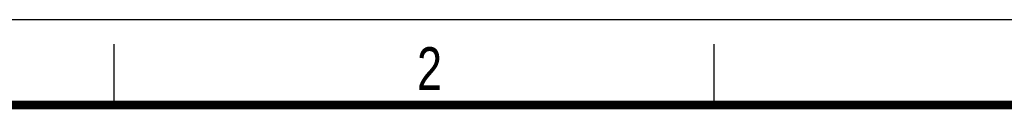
# Model space of a CAD drawing. Header units: millimetres. Extents: x 0 to 210, y 0 to 297.
# Tile 8 of 9: x 48 to 129, y 290 to 297. Entities that reach past the tile are written whole.
import ezdxf

# ---------------------------------------------------------------- set-up
doc = ezdxf.new("R2010")
doc.units = ezdxf.units.MM
doc.header["$LTSCALE"] = 19.36
doc.layers.get('0').update_dxf_attribs({"linetype": 'CONTINUOUS'})
doc.styles.add('TEXTSTYLE_2', font='txt', dxfattribs={"width": 0.75})

msp = doc.modelspace()

# ---------------------------------------------------------------- linework, layer by layer
at = {"color": 2, "linetype": 'CONTINUOUS'}
for p, q in [((0, 297), (210, 297)), ((56, 290), (56, 295)), ((105, 290), (105, 295))]:
    msp.add_line(p, q, dxfattribs=at)
at = {"color": 7, "linetype": 'CONTINUOUS', "const_width": 0.7}
msp.add_lwpolyline([(7, 290), (203, 290)], dxfattribs=at)

# ---------------------------------------------------------------- texts
at = {"color": 5, "linetype": 'CONTINUOUS', "style": 'TEXTSTYLE_2', "width": 0.785714}
msp.add_text('2', height=3.5, dxfattribs=at).set_placement((80.731379, 291.239583))

doc.saveas('drawing.dxf')
